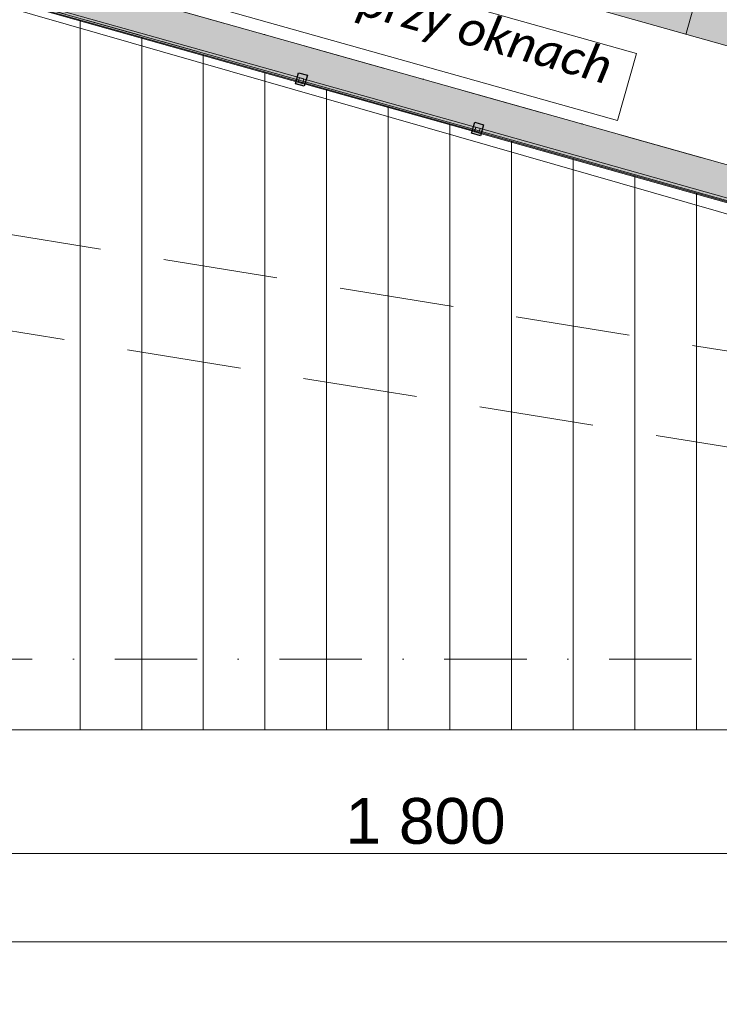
# Model space of a CAD drawing. Header units: millimetres. Extents: x 7523222 to 7678971, y 5352079 to 5786624.
# Tile 31 of 92: x 7552793 to 7555850, y 5759027 to 5763328. Entities that reach past the tile are written whole.
import ezdxf
from ezdxf.enums import TextEntityAlignment as Align

# ---------------------------------------------------------------- set-up
doc = ezdxf.new("R2010")
doc.units = ezdxf.units.MM
doc.header["$MEASUREMENT"] = 0
for name, pattern in [('Krawędzie ukryte', [340, 240, -100]), ('Kropki i Kreski', [720, 360, -180, 0, -180]), ('Przerywana długa', [780, 500, -280]), ('Wipeout_Contour', [1000, 0, -1000])]:
    doc.linetypes.add(name, pattern=pattern)
for name, color, linetype in [('460-K Stropy', 7, 'Continuous'), ('Nowe_2025-08-14 Strefy', 7, 'Continuous'), ('Nowe_280-A Dachy Powłoki', 7, 'Continuous'), ('Nowe_290-A Ściany kurtynowe', 7, 'Continuous'), ('Nowe_299-A Wymiary opisy PB', 7, 'Continuous'), ('Nowe_320-W Umeblowanie', 7, 'Continuous'), ('Nowe_410-K Osie', 7, 'Continuous'), ('Nowe_460-K Stropy', 7, 'Continuous')]:
    doc.layers.add(name, color=color, linetype=linetype)
for name, color, linetype, lineweight in [('460-K Stropy_Nr_pióra__89', 7, 'Continuous', 13), ('Nowe_2025-08-18 Opis stref_Nr_pióra__1', 7, 'Continuous', 13), ('Nowe_2025-09-12 Strefa Taras_Nr_pióra__2', 8, 'Continuous', 13), ('Nowe_290-A Ściany kurtynowe_Nr_pióra__1', 7, 'Continuous', 13), ('Nowe_290-A Ściany kurtynowe_Nr_pióra__27', 7, 'Continuous', 25), ('Nowe_290-A Ściany kurtynowe_Nr_pióra__87', 7, 'Continuous', 13), ('Nowe_299-A Wymiary opisy PB_Nr_pióra__6', 5, 'Continuous', 13), ('Nowe_320-W Umeblowanie_Nr_pióra__2', 8, 'Continuous', 13), ('Nowe_410-K Osie_Nr_pióra__1', 7, 'Continuous', 13), ('Nowe_460-K Stropy_Nr_pióra__89', 7, 'Continuous', 13)]:
    doc.layers.add(name, color=color, linetype=linetype, lineweight=lineweight)
for name, color, linetype, lineweight, true_color in [('Nowe_2025-08-14 Strefy_Nr_pióra__234', 7, 'Continuous', 0, 0xe8e8e8), ('Nowe_2025-09-12 Strefa Taras_Nr_pióra__102', 7, 'Continuous', 5, 0xcccccc), ('Nowe_280-A Dachy Powłoki_Nr_pióra__61', 7, 'Continuous', 13, 0x6a6a6a), ('Nowe_299-A Wymiary opisy PB_Nr_pióra__45', 7, 'Continuous', 15, 0x40a5ff), ('Nowe_299-A Wymiary opisy PB_Nr_pióra__85', 7, 'Continuous', 13, 0x80c2ff), ('Nowe_410-K Osie_Nr_pióra__5', 7, 'Continuous', 13, 0x40a5ff)]:
    doc.layers.add(name, color=color, linetype=linetype, lineweight=lineweight, true_color=true_color)
doc.styles.add('STYL_AUTOMATYCZNY_2', font='arial.ttf')
doc.styles.add('STYL_AUTOMATYCZNY_3', font='arial.ttf')
doc.styles.add('STYL_AUTOMATYCZNY_4', font='calibri.ttf')
doc.dimstyles.new('STYL_AUTOMATYCZNY__1', dxfattribs={"dimtxt": 200, "dimasz": 95, "dimexe": 0.18, "dimexo": 0.0625, "dimgap": 0, "dimtad": 1, "dimdec": 1, "dimlfac": 0.1, "dimzin": 0, "dimdsep": 46, "dimtxsty": 'STYL_AUTOMATYCZNY_2', "dimblk": 'ARROWHEAD_2', "dimblk1": 'ARROWHEAD_2', "dimblk2": 'ARROWHEAD_2', "dimcen": 0.09, "dimclrd": 256, "dimclre": 256, "dimclrt": 5, "dimadec": 1, "dimazin": 0, "dimtfac": 1, "dimtdec": 4, "dimtmove": 0, "dimatfit": 3, "dimfxl": 0, "dimtolj": 1, "dimtzin": 0, "dimarcsym": 0})
doc.dimstyles.new('STYL_AUTOMATYCZNY__2', dxfattribs={"dimtxt": 200, "dimasz": 95, "dimexe": 0.18, "dimexo": 0.0625, "dimgap": 0, "dimtad": 1, "dimtih": 1, "dimtoh": 1, "dimdec": 1, "dimlfac": 0.1, "dimzin": 0, "dimdsep": 46, "dimtxsty": 'STYL_AUTOMATYCZNY_2', "dimblk": 'ARROWHEAD_2', "dimblk1": 'ARROWHEAD_2', "dimblk2": 'ARROWHEAD_2', "dimcen": 0.09, "dimclrd": 256, "dimclre": 256, "dimclrt": 5, "dimadec": 1, "dimazin": 0, "dimtfac": 1, "dimtdec": 4, "dimtmove": 0, "dimatfit": 3, "dimfxl": 0, "dimtolj": 1, "dimtzin": 0, "dimarcsym": 0})

# ---------------------------------------------------------------- blocks, each defined once
blk = doc.blocks.new('Biblioteka__8', base_point=(7556690.6, 5767524.6))
at = {"color": 254, "linetype": 'Wipeout_Contour', "lineweight": 0, "ltscale": 123630718.2130608}
blk.add_wipeout([(7547543, 5764885.4), (7559957.3, 5761392.5), (7560014.5, 5761595.8), (7563422.9, 5765680.5), (7569072.9, 5765680.5), (7569070.3, 5773058.8), (7565093.2, 5773058.8), (7565093.2, 5776112.5), (7563676.7, 5776112.5), (7563676.7, 5773058.8), (7551520.5, 5773058.8), (7549865, 5773043.1), (7547530.7, 5773043.1)], dxfattribs=at).dxf.layer = 'Nowe_2025-08-14 Strefy'
at = {"layer": 'Nowe_2025-08-14 Strefy_Nr_pióra__234', "linetype": 'Continuous', "lineweight": 0, "true_color": 0xe8e8e8}
h = blk.add_hatch(dxfattribs=at)
h.set_pattern_fill('Posadzka_z_cegieł_na_rąb', color=254, style=0, pattern_type=2)
h.set_pattern_definition([(0, (7555240.84, 5769835.6), (0, 499.98), [333.32, -166.66]), (0, (7555157.5, 5769918.94), (0, 499.98), [333.32, -166.66]), (0, (7555074.2, 5770002.27), (0, 499.98), [333.32, -166.66]), (0, (7554990.85, 5770085.6), (0, 499.98), [333.32, -166.66]), (0, (7554907.5, 5770168.93), (0, 499.98), [333.32, -166.66]), (0, (7554824.2, 5770252.26), (0, 499.98), [333.32, -166.66]), (90, (7555490.83, 5769835.6), (-499.98, 0), [333.32, -166.66]), (90, (7555407.5, 5769918.94), (-499.98, 0), [333.32, -166.66]), (90, (7555324.17, 5770002.27), (-499.98, 0), [333.32, -166.66]), (90, (7555240.84, 5770085.6), (-499.98, 0), [333.32, -166.66]), (90, (7555157.5, 5770168.93), (-499.98, 0), [333.32, -166.66]), (90, (7555074.2, 5770252.26), (-499.98, 0), [333.32, -166.66])])
h.paths.add_polyline_path([(7547543, 5764885.4), (7559957.3, 5761392.5), (7560014.5, 5761595.8), (7563422.9, 5765680.5), (7569072.9, 5765680.5), (7569070.3, 5773058.8), (7565093.2, 5773058.8), (7565093.2, 5776112.5), (7563676.7, 5776112.5), (7563676.7, 5773058.8), (7551520.5, 5773058.8), (7549865, 5773043.1), (7547530.7, 5773043.1)])
blk = doc.blocks.new('*X14', base_point=(6982742.1, 5361781.8))
at = {"layer": 'Nowe_2025-09-12 Strefa Taras_Nr_pióra__102', "color": 254, "linetype": 'Continuous', "lineweight": 5, "true_color": 0xcccccc}
for p, q in [((7553057.1, 5763326.9), (7553057.1, 5763217.2)), ((7553057.1, 5763326.9), (7553057.1, 5763217.2)), ((7553326.5, 5763251.3), (7553326.5, 5763217.2)), ((7553326.5, 5763251.3), (7553326.5, 5763217.2)), ((7553057.1, 5763217.2), (7553057.1, 5762967.2)), ((7553057.1, 5763217.2), (7553057.1, 5762967.2)), ((7553326.5, 5763217.2), (7553326.5, 5762967.2)), ((7553326.5, 5763217.2), (7553326.5, 5762967.2)), ((7553595.9, 5763175.7), (7553595.9, 5762967.2)), ((7553595.9, 5763175.7), (7553595.9, 5762967.2)), ((7553865.3, 5763100.1), (7553865.3, 5762967.2)), ((7553865.3, 5763100.1), (7553865.3, 5762967.2)), ((7554134.6, 5763024.5), (7554134.6, 5762967.2)), ((7554134.6, 5763024.5), (7554134.6, 5762967.2)), ((7553057.1, 5762967.2), (7553057.1, 5762717.2)), ((7553057.1, 5762967.2), (7553057.1, 5762717.2)), ((7553326.5, 5762967.2), (7553326.5, 5762717.2)), ((7553326.5, 5762967.2), (7553326.5, 5762717.2)), ((7553595.9, 5762967.2), (7553595.9, 5762717.2)), ((7553595.9, 5762967.2), (7553595.9, 5762717.2)), ((7553865.3, 5762967.2), (7553865.3, 5762717.2)), ((7553865.3, 5762967.2), (7553865.3, 5762717.2)), ((7554134.6, 5762967.2), (7554134.6, 5762717.2)), ((7554134.6, 5762967.2), (7554134.6, 5762717.2)), ((7554404, 5762948.8), (7554404, 5762717.2)), ((7554404, 5762948.8), (7554404, 5762717.2)), ((7554673.4, 5762873.2), (7554673.4, 5762717.2)), ((7554673.4, 5762873.2), (7554673.4, 5762717.2)), ((7554942.8, 5762797.6), (7554942.8, 5762717.2)), ((7554942.8, 5762797.6), (7554942.8, 5762717.2)), ((7553057.1, 5762717.2), (7553057.1, 5762467.2)), ((7553057.1, 5762717.2), (7553057.1, 5762467.2)), ((7553326.5, 5762717.2), (7553326.5, 5762467.2)), ((7553326.5, 5762717.2), (7553326.5, 5762467.2)), ((7553595.9, 5762717.2), (7553595.9, 5762467.2)), ((7553595.9, 5762717.2), (7553595.9, 5762467.2)), ((7553865.3, 5762717.2), (7553865.3, 5762467.2)), ((7553865.3, 5762717.2), (7553865.3, 5762467.2)), ((7554134.6, 5762717.2), (7554134.6, 5762467.2)), ((7554134.6, 5762717.2), (7554134.6, 5762467.2)), ((7554404, 5762717.2), (7554404, 5762467.2)), ((7554404, 5762717.2), (7554404, 5762467.2)), ((7554673.4, 5762717.2), (7554673.4, 5762467.2)), ((7554673.4, 5762717.2), (7554673.4, 5762467.2)), ((7554942.8, 5762717.2), (7554942.8, 5762467.2)), ((7554942.8, 5762717.2), (7554942.8, 5762467.2)), ((7555212.2, 5762722), (7555212.2, 5762717.2)), ((7555212.2, 5762722), (7555212.2, 5762717.2)), ((7555212.2, 5762717.2), (7555212.2, 5762467.2)), ((7555212.2, 5762717.2), (7555212.2, 5762467.2)), ((7555481.6, 5762646.4), (7555481.6, 5762467.2)), ((7555481.6, 5762646.4), (7555481.6, 5762467.2)), ((7555751, 5762570.8), (7555751, 5762467.2)), ((7555751, 5762570.8), (7555751, 5762467.2)), ((7553057.1, 5762467.2), (7553057.1, 5762217.2)), ((7553057.1, 5762467.2), (7553057.1, 5762217.2)), ((7553326.5, 5762467.2), (7553326.5, 5762217.2)), ((7553326.5, 5762467.2), (7553326.5, 5762217.2)), ((7553595.9, 5762467.2), (7553595.9, 5762217.2)), ((7553595.9, 5762467.2), (7553595.9, 5762217.2)), ((7553865.3, 5762467.2), (7553865.3, 5762217.2)), ((7553865.3, 5762467.2), (7553865.3, 5762217.2)), ((7554134.6, 5762467.2), (7554134.6, 5762217.2)), ((7554134.6, 5762467.2), (7554134.6, 5762217.2)), ((7554404, 5762467.2), (7554404, 5762217.2)), ((7554404, 5762467.2), (7554404, 5762217.2)), ((7554673.4, 5762467.2), (7554673.4, 5762217.2)), ((7554673.4, 5762467.2), (7554673.4, 5762217.2)), ((7554942.8, 5762467.2), (7554942.8, 5762217.2)), ((7554942.8, 5762467.2), (7554942.8, 5762217.2)), ((7555212.2, 5762467.2), (7555212.2, 5762217.2)), ((7555212.2, 5762467.2), (7555212.2, 5762217.2)), ((7555481.6, 5762467.2), (7555481.6, 5762217.2)), ((7555481.6, 5762467.2), (7555481.6, 5762217.2)), ((7555751, 5762467.2), (7555751, 5762217.2)), ((7555751, 5762467.2), (7555751, 5762217.2)), ((7553057.1, 5762217.2), (7553057.1, 5761967.2)), ((7553057.1, 5762217.2), (7553057.1, 5761967.2)), ((7553326.5, 5762217.2), (7553326.5, 5761967.2)), ((7553326.5, 5762217.2), (7553326.5, 5761967.2)), ((7553595.9, 5762217.2), (7553595.9, 5761967.2)), ((7553595.9, 5762217.2), (7553595.9, 5761967.2)), ((7553865.3, 5762217.2), (7553865.3, 5761967.2)), ((7553865.3, 5762217.2), (7553865.3, 5761967.2)), ((7554134.6, 5762217.2), (7554134.6, 5761967.2)), ((7554134.6, 5762217.2), (7554134.6, 5761967.2)), ((7554404, 5762217.2), (7554404, 5761967.2)), ((7554404, 5762217.2), (7554404, 5761967.2)), ((7554673.4, 5762217.2), (7554673.4, 5761967.2)), ((7554673.4, 5762217.2), (7554673.4, 5761967.2)), ((7554942.8, 5762217.2), (7554942.8, 5761967.2)), ((7554942.8, 5762217.2), (7554942.8, 5761967.2)), ((7555212.2, 5762217.2), (7555212.2, 5761967.2)), ((7555212.2, 5762217.2), (7555212.2, 5761967.2)), ((7555481.6, 5762217.2), (7555481.6, 5761967.2)), ((7555481.6, 5762217.2), (7555481.6, 5761967.2)), ((7555751, 5762217.2), (7555751, 5761967.2)), ((7555751, 5762217.2), (7555751, 5761967.2)), ((7553057.1, 5761967.2), (7553057.1, 5761717.2)), ((7553057.1, 5761967.2), (7553057.1, 5761717.2)), ((7553326.5, 5761967.2), (7553326.5, 5761717.2)), ((7553326.5, 5761967.2), (7553326.5, 5761717.2)), ((7553595.9, 5761967.2), (7553595.9, 5761717.2)), ((7553595.9, 5761967.2), (7553595.9, 5761717.2)), ((7553865.3, 5761967.2), (7553865.3, 5761717.2)), ((7553865.3, 5761967.2), (7553865.3, 5761717.2)), ((7554134.6, 5761967.2), (7554134.6, 5761717.2)), ((7554134.6, 5761967.2), (7554134.6, 5761717.2)), ((7554404, 5761967.2), (7554404, 5761717.2)), ((7554404, 5761967.2), (7554404, 5761717.2)), ((7554673.4, 5761967.2), (7554673.4, 5761717.2)), ((7554673.4, 5761967.2), (7554673.4, 5761717.2)), ((7554942.8, 5761967.2), (7554942.8, 5761717.2)), ((7554942.8, 5761967.2), (7554942.8, 5761717.2)), ((7555212.2, 5761967.2), (7555212.2, 5761717.2)), ((7555212.2, 5761967.2), (7555212.2, 5761717.2)), ((7555481.6, 5761967.2), (7555481.6, 5761717.2)), ((7555481.6, 5761967.2), (7555481.6, 5761717.2)), ((7555751, 5761967.2), (7555751, 5761717.2)), ((7555751, 5761967.2), (7555751, 5761717.2)), ((7553057.1, 5761717.2), (7553057.1, 5761467.2)), ((7553057.1, 5761717.2), (7553057.1, 5761467.2)), ((7553326.5, 5761717.2), (7553326.5, 5761467.2)), ((7553326.5, 5761717.2), (7553326.5, 5761467.2)), ((7553595.9, 5761717.2), (7553595.9, 5761467.2)), ((7553595.9, 5761717.2), (7553595.9, 5761467.2)), ((7553865.3, 5761717.2), (7553865.3, 5761467.2)), ((7553865.3, 5761717.2), (7553865.3, 5761467.2)), ((7554134.6, 5761717.2), (7554134.6, 5761467.2)), ((7554134.6, 5761717.2), (7554134.6, 5761467.2)), ((7554404, 5761717.2), (7554404, 5761467.2)), ((7554404, 5761717.2), (7554404, 5761467.2)), ((7554673.4, 5761717.2), (7554673.4, 5761467.2)), ((7554673.4, 5761717.2), (7554673.4, 5761467.2)), ((7554942.8, 5761717.2), (7554942.8, 5761467.2)), ((7554942.8, 5761717.2), (7554942.8, 5761467.2)), ((7555212.2, 5761717.2), (7555212.2, 5761467.2)), ((7555212.2, 5761717.2), (7555212.2, 5761467.2)), ((7555481.6, 5761717.2), (7555481.6, 5761467.2)), ((7555481.6, 5761717.2), (7555481.6, 5761467.2)), ((7555751, 5761717.2), (7555751, 5761467.2)), ((7555751, 5761717.2), (7555751, 5761467.2)), ((7553057.1, 5761467.2), (7553057.1, 5761217.2)), ((7553057.1, 5761467.2), (7553057.1, 5761217.2)), ((7553326.5, 5761467.2), (7553326.5, 5761217.2)), ((7553326.5, 5761467.2), (7553326.5, 5761217.2)), ((7553595.9, 5761467.2), (7553595.9, 5761217.2)), ((7553595.9, 5761467.2), (7553595.9, 5761217.2)), ((7553865.3, 5761467.2), (7553865.3, 5761217.2)), ((7553865.3, 5761467.2), (7553865.3, 5761217.2)), ((7554134.6, 5761467.2), (7554134.6, 5761217.2)), ((7554134.6, 5761467.2), (7554134.6, 5761217.2)), ((7554404, 5761467.2), (7554404, 5761217.2)), ((7554404, 5761467.2), (7554404, 5761217.2)), ((7554673.4, 5761467.2), (7554673.4, 5761217.2)), ((7554673.4, 5761467.2), (7554673.4, 5761217.2)), ((7554942.8, 5761467.2), (7554942.8, 5761217.2)), ((7554942.8, 5761467.2), (7554942.8, 5761217.2)), ((7555212.2, 5761467.2), (7555212.2, 5761217.2)), ((7555212.2, 5761467.2), (7555212.2, 5761217.2)), ((7555481.6, 5761467.2), (7555481.6, 5761217.2)), ((7555481.6, 5761467.2), (7555481.6, 5761217.2)), ((7555751, 5761467.2), (7555751, 5761217.2)), ((7555751, 5761467.2), (7555751, 5761217.2)), ((7553057.1, 5761217.2), (7553057.1, 5760967.2)), ((7553057.1, 5761217.2), (7553057.1, 5760967.2)), ((7553326.5, 5761217.2), (7553326.5, 5760967.2)), ((7553326.5, 5761217.2), (7553326.5, 5760967.2)), ((7553595.9, 5761217.2), (7553595.9, 5760967.2)), ((7553595.9, 5761217.2), (7553595.9, 5760967.2)), ((7553865.3, 5761217.2), (7553865.3, 5760967.2)), ((7553865.3, 5761217.2), (7553865.3, 5760967.2)), ((7554134.6, 5761217.2), (7554134.6, 5760967.2)), ((7554134.6, 5761217.2), (7554134.6, 5760967.2)), ((7554404, 5761217.2), (7554404, 5760967.2)), ((7554404, 5761217.2), (7554404, 5760967.2)), ((7554673.4, 5761217.2), (7554673.4, 5760967.2)), ((7554673.4, 5761217.2), (7554673.4, 5760967.2)), ((7554942.8, 5761217.2), (7554942.8, 5760967.2)), ((7554942.8, 5761217.2), (7554942.8, 5760967.2)), ((7555212.2, 5761217.2), (7555212.2, 5760967.2)), ((7555212.2, 5761217.2), (7555212.2, 5760967.2)), ((7555481.6, 5761217.2), (7555481.6, 5760967.2)), ((7555481.6, 5761217.2), (7555481.6, 5760967.2)), ((7555751, 5761217.2), (7555751, 5760967.2)), ((7555751, 5761217.2), (7555751, 5760967.2)), ((7553057.1, 5760967.2), (7553057.1, 5760717.2)), ((7553057.1, 5760967.2), (7553057.1, 5760717.2)), ((7553326.5, 5760967.2), (7553326.5, 5760717.2)), ((7553326.5, 5760967.2), (7553326.5, 5760717.2)), ((7553595.9, 5760967.2), (7553595.9, 5760717.2)), ((7553595.9, 5760967.2), (7553595.9, 5760717.2)), ((7553865.3, 5760967.2), (7553865.3, 5760717.2)), ((7553865.3, 5760967.2), (7553865.3, 5760717.2)), ((7554134.6, 5760967.2), (7554134.6, 5760717.2)), ((7554134.6, 5760967.2), (7554134.6, 5760717.2)), ((7554404, 5760967.2), (7554404, 5760717.2)), ((7554404, 5760967.2), (7554404, 5760717.2)), ((7554673.4, 5760967.2), (7554673.4, 5760717.2)), ((7554673.4, 5760967.2), (7554673.4, 5760717.2)), ((7554942.8, 5760967.2), (7554942.8, 5760717.2)), ((7554942.8, 5760967.2), (7554942.8, 5760717.2)), ((7555212.2, 5760967.2), (7555212.2, 5760717.2)), ((7555212.2, 5760967.2), (7555212.2, 5760717.2)), ((7555481.6, 5760967.2), (7555481.6, 5760717.2)), ((7555481.6, 5760967.2), (7555481.6, 5760717.2)), ((7555751, 5760967.2), (7555751, 5760717.2)), ((7555751, 5760967.2), (7555751, 5760717.2)), ((7553057.1, 5760717.2), (7553057.1, 5760467.2)), ((7553057.1, 5760717.2), (7553057.1, 5760467.2)), ((7553326.5, 5760717.2), (7553326.5, 5760467.2)), ((7553326.5, 5760717.2), (7553326.5, 5760467.2)), ((7553595.9, 5760717.2), (7553595.9, 5760467.2)), ((7553595.9, 5760717.2), (7553595.9, 5760467.2)), ((7553865.3, 5760717.2), (7553865.3, 5760467.2)), ((7553865.3, 5760717.2), (7553865.3, 5760467.2)), ((7554134.6, 5760717.2), (7554134.6, 5760467.2)), ((7554134.6, 5760717.2), (7554134.6, 5760467.2)), ((7554404, 5760717.2), (7554404, 5760467.2)), ((7554404, 5760717.2), (7554404, 5760467.2)), ((7554673.4, 5760717.2), (7554673.4, 5760467.2)), ((7554673.4, 5760717.2), (7554673.4, 5760467.2)), ((7554942.8, 5760717.2), (7554942.8, 5760467.2)), ((7554942.8, 5760717.2), (7554942.8, 5760467.2)), ((7555212.2, 5760717.2), (7555212.2, 5760467.2)), ((7555212.2, 5760717.2), (7555212.2, 5760467.2)), ((7555481.6, 5760717.2), (7555481.6, 5760467.2)), ((7555481.6, 5760717.2), (7555481.6, 5760467.2)), ((7555751, 5760717.2), (7555751, 5760467.2)), ((7555751, 5760717.2), (7555751, 5760467.2)), ((7553057.1, 5760467.2), (7553057.1, 5760225.6)), ((7553057.1, 5760467.2), (7553057.1, 5760225.6)), ((7553326.5, 5760467.2), (7553326.5, 5760225.6)), ((7553326.5, 5760467.2), (7553326.5, 5760225.6)), ((7553595.9, 5760467.2), (7553595.9, 5760225.6)), ((7553595.9, 5760467.2), (7553595.9, 5760225.6)), ((7553865.3, 5760467.2), (7553865.3, 5760225.6)), ((7553865.3, 5760467.2), (7553865.3, 5760225.6)), ((7554134.6, 5760467.2), (7554134.6, 5760225.6)), ((7554134.6, 5760467.2), (7554134.6, 5760225.6)), ((7554404, 5760467.2), (7554404, 5760225.6)), ((7554404, 5760467.2), (7554404, 5760225.6)), ((7554673.4, 5760467.2), (7554673.4, 5760225.6)), ((7554673.4, 5760467.2), (7554673.4, 5760225.6)), ((7554942.8, 5760467.2), (7554942.8, 5760225.6)), ((7554942.8, 5760467.2), (7554942.8, 5760225.6)), ((7555212.2, 5760467.2), (7555212.2, 5760225.6)), ((7555212.2, 5760467.2), (7555212.2, 5760225.6)), ((7555481.6, 5760467.2), (7555481.6, 5760225.6)), ((7555481.6, 5760467.2), (7555481.6, 5760225.6)), ((7555751, 5760467.2), (7555751, 5760225.6)), ((7555751, 5760467.2), (7555751, 5760225.6))]:
    blk.add_line(p, q, dxfattribs=at)
blk = doc.blocks.new('Wypełnienie_2', base_point=(6982742.1, 5361781.8))
at = {"layer": 'Nowe_2025-09-12 Strefa Taras_Nr_pióra__2', "color": 8, "linetype": 'Continuous', "lineweight": 13, "flags": 128}
blk.add_lwpolyline([(7545569.1, 5760225.6), (7563560.7, 5760225.6), (7563556.3, 5760379.9), (7545569.3, 5765428.6)], close=True, dxfattribs=at)
at = {"layer": 'Nowe_2025-09-12 Strefa Taras_Nr_pióra__102', "color": 254, "linetype": 'Continuous', "lineweight": 5, "true_color": 0xcccccc}
blk.add_blockref('*X14', (6982742.1, 5361781.8), dxfattribs=at)
blk = doc.blocks.new('Strop_1', base_point=(7545569.3, 5765416.7))
at = {"layer": '460-K Stropy_Nr_pióra__89', "color": 7, "linetype": 'Continuous', "lineweight": 13, "flags": 128}
blk.add_lwpolyline([(7545569.3, 5765416.7), (7545569.4, 5765416.7), (7545583.3, 5760225.6), (7563556.7, 5760225.6), (7563556.7, 5760277.2), (7545569.3, 5765440.9)], close=True, dxfattribs=at)
blk = doc.blocks.new('Strop_2', base_point=(7545569.3, 5765440.7))
at = {"layer": 'Nowe_460-K Stropy_Nr_pióra__89', "color": 7, "linetype": 'Continuous', "lineweight": 13, "flags": 128}
blk.add_lwpolyline([(7545569.3, 5765440.7), (7545570.4, 5774069.3), (7545569.9, 5774225), (7550411, 5775591.3), (7550367.5, 5775745.3), (7563478, 5779445.6), (7569230.3, 5779445.6), (7569230.3, 5760535.6), (7563002.9, 5760535.6), (7547524.7, 5764890.6), (7545824.4, 5765369)], close=True, dxfattribs=at)
blk = doc.blocks.new('Przegroda strukturalna_13', base_point=(6982742.1, 5361781.8))
at = {"layer": 'Nowe_290-A Ściany kurtynowe', "linetype": 'Continuous', "lineweight": 0, "true_color": 0x000000}
for points in [[(7552422.3, 5763502.2), (7554029.9, 5763049.9), (7554035.3, 5763069.1), (7552427.7, 5763521.4)], [(7554036.8, 5763037.5), (7554050.4, 5763085.7), (7554011.9, 5763096.5), (7553998.3, 5763048.4)], [(7554010.7, 5763055.3), (7554800, 5762833.2), (7554805.4, 5762852.4), (7554016.1, 5763074.5)], [(7554806.9, 5762820.9), (7554820.5, 5762869), (7554782, 5762879.8), (7554768.4, 5762831.7)], [(7554780.7, 5762838.6), (7556388.3, 5762386.3), (7556393.7, 5762405.6), (7554786.2, 5762857.9)]]:
    blk.add_hatch(color=18, dxfattribs=at).paths.add_polyline_path(points)
at = {"layer": 'Nowe_290-A Ściany kurtynowe_Nr_pióra__1', "color": 7, "linetype": 'Continuous', "lineweight": 13, "flags": 128}
for points in [[(7552422.3, 5763502.2), (7552427.7, 5763521.4), (7554035.3, 5763069.1), (7554029.9, 5763049.9)], [(7554010.7, 5763055.3), (7554016.1, 5763074.5), (7554805.4, 5762852.4), (7554800, 5762833.2)], [(7554780.7, 5762838.6), (7554786.2, 5762857.9), (7556393.7, 5762405.6), (7556388.3, 5762386.3)]]:
    blk.add_lwpolyline(points, close=True, dxfattribs=at)
at = {"layer": 'Nowe_290-A Ściany kurtynowe_Nr_pióra__27', "color": 7, "linetype": 'Continuous', "lineweight": 25, "flags": 128}
for points in [[(7554036.8, 5763037.5), (7553998.3, 5763048.4), (7554011.9, 5763096.5), (7554050.4, 5763085.7)], [(7554806.9, 5762820.9), (7554768.4, 5762831.7), (7554782, 5762879.8), (7554820.5, 5762869)]]:
    blk.add_lwpolyline(points, close=True, dxfattribs=at)
blk = doc.blocks.new('Przegroda strukturalna_14', base_point=(6982742.1, 5361781.8))
at = {"layer": 'Nowe_290-A Ściany kurtynowe_Nr_pióra__87', "color": 7, "linetype": 'Krawędzie ukryte', "lineweight": 13}
blk.add_line((7552434.7, 5763509.1), (7553566, 5763190.8), dxfattribs=at)
blk = doc.blocks.new('Dach_1', base_point=(7545724.4, 5763108.3))
at = {"layer": 'Nowe_280-A Dachy Powłoki_Nr_pióra__61', "color": 251, "linetype": 'Przerywana długa', "lineweight": 13, "true_color": 0x6a6a6a, "flags": 128}
for points in [[(7545724.4, 5763531.4), (7563565.9, 5760633), (7568822.9, 5760633)], [(7569230.3, 5760225.6), (7563509.5, 5760225.6), (7545724.4, 5763108.3)]]:
    blk.add_lwpolyline(points, dxfattribs=at)
blk = doc.blocks.new('Krzesło szkolne 27[8]', base_point=(7555686.5, 5763200.8))
at = {"layer": 'Nowe_320-W Umeblowanie', "linetype": 'Continuous', "lineweight": 0, "true_color": 0xffffff}
blk.add_hatch(color=7, dxfattribs=at).paths.add_polyline_path([(7555686.5, 5763200.8), (7555797.6, 5763595.5), (7555412.5, 5763703.8), (7555301.5, 5763309.1)])
at = {"layer": 'Nowe_320-W Umeblowanie_Nr_pióra__2', "color": 8, "linetype": 'Continuous', "lineweight": 13}
blk.add_line((7555784, 5763547.3), (7555399, 5763655.7), dxfattribs=at)
at = {"layer": 'Nowe_320-W Umeblowanie_Nr_pióra__2', "color": 8, "linetype": 'Continuous', "lineweight": 13, "flags": 128}
blk.add_lwpolyline([(7555686.5, 5763200.8), (7555301.5, 5763309.1), (7555412.5, 5763703.8), (7555797.6, 5763595.5)], close=True, dxfattribs=at)
blk = doc.blocks.new('Standardowy znacznik osi[35]', base_point=(7571131, 5760535.6))
at = {"layer": 'Nowe_410-K Osie_Nr_pióra__5', "color": 161, "linetype": 'Kropki i Kreski', "lineweight": 13, "true_color": 0x40a5ff}
blk.add_line((7570131, 5760535.6), (7535691, 5760535.6), dxfattribs=at)
at = {"layer": 'Nowe_410-K Osie_Nr_pióra__1', "color": 7, "lineweight": 13, "style": 'STYL_AUTOMATYCZNY_3'}
for tag, p in [('AC_MarkerText_1_1', (7534291, 5760710.6)), ('AC_MarkerText_1_0', (7571531, 5760710.6))]:
    blk.add_attdef(tag, text='', height=350, dxfattribs=at).set_placement(p, align=Align.TOP_CENTER)
blk = doc.blocks.new('Biurko szkolne 27[42]', base_point=(7551277.6, 5764509.9))
at = {"color": 254, "linetype": 'Wipeout_Contour', "lineweight": 0, "ltscale": 38007181.81389747}
blk.add_wipeout([(7551277.6, 5764509.9), (7551142.2, 5764028.6), (7557303, 5762295.2), (7557438.4, 5762776.5)], dxfattribs=at).dxf.layer = 'Nowe_320-W Umeblowanie'
at = {"layer": 'Nowe_320-W Umeblowanie_Nr_pióra__2', "color": 8, "linetype": 'Continuous', "lineweight": 13, "flags": 128}
blk.add_lwpolyline([(7551277.6, 5764509.9), (7557438.4, 5762776.5), (7557303, 5762295.2), (7551142.2, 5764028.6)], close=True, dxfattribs=at)
blk = doc.blocks.new('Standardowy znacznik osi[97]', base_point=(7565743.5, 5759920.4))
at = {"layer": 'Nowe_410-K Osie_Nr_pióra__5', "color": 161, "linetype": 'Kropki i Kreski', "lineweight": 13, "true_color": 0x40a5ff}
blk.add_line((7564780.8, 5760191.2), (7541379.6, 5766775.4), dxfattribs=at)
at = {"layer": 'Nowe_410-K Osie_Nr_pióra__1', "color": 7, "lineweight": 13, "style": 'STYL_AUTOMATYCZNY_3'}
for tag, p in [('AC_MarkerText_1_1', (7540031.9, 5767329.6)), ('AC_MarkerText_1_0', (7566128.5, 5759987))]:
    blk.add_attdef(tag, text='', height=350, rotation=360, dxfattribs=at).set_placement(p, align=Align.TOP_CENTER)
blk = doc.blocks.new('*D278', base_point=(6982742.1, 5361781.8))
at = {"layer": 'Nowe_299-A Wymiary opisy PB_Nr_pióra__45', "color": 161, "linetype": 'Continuous', "lineweight": 15, "true_color": 0x40a5ff}
for p, q in [((7524916.3, 5758993), (7524844.1, 5758868)), ((7569194.2, 5758868), (7569266.4, 5758993))]:
    blk.add_line(p, q, dxfattribs=at)
at = {"layer": 'Nowe_299-A Wymiary opisy PB_Nr_pióra__85', "color": 151, "linetype": 'Continuous', "lineweight": 13, "true_color": 0x80c2ff}
for p, q in [((7524880.2, 5758836.7), (7524880.2, 5759024.2)), ((7569230.3, 5758836.7), (7569230.3, 5759024.2)), ((7524819, 5758930.5), (7524880.2, 5758930.5)), ((7524880.2, 5758930.5), (7569230.3, 5758930.5)), ((7569230.3, 5758930.5), (7569291.4, 5758930.5))]:
    blk.add_line(p, q, dxfattribs=at)
at = {"layer": 'Nowe_299-A Wymiary opisy PB_Nr_pióra__6', "color": 5, "lineweight": 13, "insert": (7546712, 5758970.5), "char_height": 200, "attachment_point": 7, "style": 'STYL_AUTOMATYCZNY_2'}
blk.add_mtext('\\A1;{\\pql;\\fArial|b0|i0|c238|p0;\\W1.000000;4\xa0435}', dxfattribs=at)
blk = doc.blocks.new('ARROWHEAD_2')
at = {"color": 0, "linetype": 'Continuous', "lineweight": 0}
for p, q in [((-0.378, -0.655), (0.378, 0.655)), ((0, 0), (-1, 0))]:
    blk.add_line(p, q, dxfattribs=at)
blk = doc.blocks.new('*D282', base_point=(6982742.1, 5361781.8))
at = {"layer": 'Nowe_299-A Wymiary opisy PB_Nr_pióra__45', "color": 161, "linetype": 'Continuous', "lineweight": 15, "true_color": 0x40a5ff}
for p, q in [((7545596, 5759362.8), (7545523.8, 5759237.8)), ((7569194.2, 5759237.8), (7569266.4, 5759362.8))]:
    blk.add_line(p, q, dxfattribs=at)
at = {"layer": 'Nowe_299-A Wymiary opisy PB_Nr_pióra__85', "color": 151, "linetype": 'Continuous', "lineweight": 13, "true_color": 0x80c2ff}
for p, q in [((7545559.9, 5759206.6), (7545559.9, 5759394.1)), ((7569230.3, 5759206.6), (7569230.3, 5759394.1)), ((7545559.9, 5759300.3), (7569230.3, 5759300.3)), ((7569230.3, 5759300.3), (7569291.4, 5759300.3))]:
    blk.add_line(p, q, dxfattribs=at)
at = {"layer": 'Nowe_299-A Wymiary opisy PB_Nr_pióra__6', "color": 5, "lineweight": 13, "insert": (7557051.9, 5759340.3), "char_height": 200, "attachment_point": 7, "style": 'STYL_AUTOMATYCZNY_2'}
blk.add_mtext('\\A1;{\\pql;\\fArial|b0|i0|c238|p0;\\W1.000000;2\xa0367}', dxfattribs=at)
blk = doc.blocks.new('*D287', base_point=(6982742.1, 5361781.8))
at = {"layer": 'Nowe_299-A Wymiary opisy PB_Nr_pióra__45', "color": 161, "linetype": 'Continuous', "lineweight": 15, "true_color": 0x40a5ff}
for p, q in [((7545596.5, 5759748.2), (7545524.3, 5759623.2)), ((7563596.8, 5759748.2), (7563524.7, 5759623.2))]:
    blk.add_line(p, q, dxfattribs=at)
at = {"layer": 'Nowe_299-A Wymiary opisy PB_Nr_pióra__85', "color": 151, "linetype": 'Continuous', "lineweight": 13, "true_color": 0x80c2ff}
for p, q in [((7545560.4, 5759592), (7545560.4, 5759779.5)), ((7563560.7, 5759592), (7563560.7, 5759779.5)), ((7545560.4, 5759685.7), (7563560.7, 5759685.7))]:
    blk.add_line(p, q, dxfattribs=at)
at = {"layer": 'Nowe_299-A Wymiary opisy PB_Nr_pióra__6', "color": 5, "lineweight": 13, "insert": (7554217.4, 5759725.7), "char_height": 200, "attachment_point": 7, "style": 'STYL_AUTOMATYCZNY_2'}
blk.add_mtext('\\A1;{\\pql;\\fArial|b0|i0|c238|p0;\\W1.000000;1\xa0800}', dxfattribs=at)
blk = doc.blocks.new('*D300', base_point=(6982742.1, 5361781.8))
at = {"layer": 'Nowe_299-A Wymiary opisy PB_Nr_pióra__45', "color": 161, "linetype": 'Continuous', "lineweight": 15, "true_color": 0x40a5ff}
for p, q in [((7551676.6, 5781305.8), (7551604.4, 5781180.8)), ((7557596.5, 5781305.8), (7557524.3, 5781180.8))]:
    blk.add_line(p, q, dxfattribs=at)
at = {"layer": 'Nowe_299-A Wymiary opisy PB_Nr_pióra__85', "color": 151, "linetype": 'Continuous', "lineweight": 13, "true_color": 0x80c2ff}
for p, q in [((7551640.5, 5781149.5), (7551640.5, 5781337)), ((7557560.4, 5781149.5), (7557560.4, 5781337)), ((7551640.5, 5781243.3), (7557560.4, 5781243.3))]:
    blk.add_line(p, q, dxfattribs=at)
at = {"layer": 'Nowe_299-A Wymiary opisy PB_Nr_pióra__6', "color": 5, "lineweight": 13, "insert": (7554371.6, 5781283.3), "char_height": 200, "attachment_point": 7, "style": 'STYL_AUTOMATYCZNY_2'}
blk.add_mtext('\\A1;{\\pql;\\fArial|b0|i0|c238|p0;\\W1.000000;592}', dxfattribs=at)
blk = doc.blocks.new('*D303', base_point=(6982742.1, 5361781.8))
at = {"layer": 'Nowe_299-A Wymiary opisy PB_Nr_pióra__45', "color": 161, "linetype": 'Continuous', "lineweight": 15, "true_color": 0x40a5ff}
for p, q in [((7524916.3, 5780885.3), (7524844.1, 5780760.3)), ((7569194.2, 5780760.3), (7569266.4, 5780885.3))]:
    blk.add_line(p, q, dxfattribs=at)
at = {"layer": 'Nowe_299-A Wymiary opisy PB_Nr_pióra__85', "color": 151, "linetype": 'Continuous', "lineweight": 13, "true_color": 0x80c2ff}
for p, q in [((7524880.2, 5780729.1), (7524880.2, 5780916.6)), ((7569230.3, 5780729.1), (7569230.3, 5780916.6)), ((7524819, 5780822.8), (7524880.2, 5780822.8)), ((7524880.2, 5780822.8), (7569230.3, 5780822.8)), ((7569230.3, 5780822.8), (7569291.4, 5780822.8))]:
    blk.add_line(p, q, dxfattribs=at)
at = {"layer": 'Nowe_299-A Wymiary opisy PB_Nr_pióra__6', "color": 5, "lineweight": 13, "insert": (7546712, 5780862.8), "char_height": 200, "attachment_point": 7, "style": 'STYL_AUTOMATYCZNY_2'}
blk.add_mtext('\\A1;{\\pql;\\fArial|b0|i0|c238|p0;\\W1.000000;4\xa0435}', dxfattribs=at)
blk = doc.blocks.new('*D307', base_point=(6982742.1, 5361781.8))
at = {"layer": 'Nowe_299-A Wymiary opisy PB_Nr_pióra__45', "color": 161, "linetype": 'Continuous', "lineweight": 15, "true_color": 0x40a5ff}
for p, q in [((7545596, 5780443.6), (7545523.8, 5780318.6)), ((7569194.2, 5780318.6), (7569266.4, 5780443.6))]:
    blk.add_line(p, q, dxfattribs=at)
at = {"layer": 'Nowe_299-A Wymiary opisy PB_Nr_pióra__85', "color": 151, "linetype": 'Continuous', "lineweight": 13, "true_color": 0x80c2ff}
for p, q in [((7545559.9, 5780287.4), (7545559.9, 5780474.9)), ((7569230.3, 5780287.4), (7569230.3, 5780474.9)), ((7545559.9, 5780381.1), (7569230.3, 5780381.1)), ((7569230.3, 5780381.1), (7569291.4, 5780381.1))]:
    blk.add_line(p, q, dxfattribs=at)
at = {"layer": 'Nowe_299-A Wymiary opisy PB_Nr_pióra__6', "color": 5, "lineweight": 13, "insert": (7557051.9, 5780421.1), "char_height": 200, "attachment_point": 7, "style": 'STYL_AUTOMATYCZNY_2'}
blk.add_mtext('\\A1;{\\pql;\\fArial|b0|i0|c238|p0;\\W1.000000;2\xa0367}', dxfattribs=at)
blk = doc.blocks.new('*D312', base_point=(6982742.1, 5361781.8))
at = {"layer": 'Nowe_299-A Wymiary opisy PB_Nr_pióra__45', "color": 161, "linetype": 'Continuous', "lineweight": 15, "true_color": 0x40a5ff}
for p, q in [((7545596.5, 5780001.9), (7545524.3, 5779876.9)), ((7563596.8, 5780001.9), (7563524.7, 5779876.9))]:
    blk.add_line(p, q, dxfattribs=at)
at = {"layer": 'Nowe_299-A Wymiary opisy PB_Nr_pióra__85', "color": 151, "linetype": 'Continuous', "lineweight": 13, "true_color": 0x80c2ff}
for p, q in [((7545560.4, 5779845.6), (7545560.4, 5780033.1)), ((7563560.7, 5779845.6), (7563560.7, 5780033.1)), ((7545560.4, 5779939.4), (7563560.7, 5779939.4))]:
    blk.add_line(p, q, dxfattribs=at)
at = {"layer": 'Nowe_299-A Wymiary opisy PB_Nr_pióra__6', "color": 5, "lineweight": 13, "insert": (7554217.4, 5779979.4), "char_height": 200, "attachment_point": 7, "style": 'STYL_AUTOMATYCZNY_2'}
blk.add_mtext('\\A1;{\\pql;\\fArial|b0|i0|c238|p0;\\W1.000000;1\xa0800}', dxfattribs=at)
blk = doc.blocks.new('*D316', base_point=(6982742.1, 5361781.8))
at = {"layer": 'Nowe_299-A Wymiary opisy PB_Nr_pióra__45', "color": 161, "linetype": 'Continuous', "lineweight": 15, "true_color": 0x40a5ff}
for p, q in [((7534815.3, 5767801.6), (7534940.3, 5767729.5)), ((7534815.3, 5760571.7), (7534940.3, 5760499.5))]:
    blk.add_line(p, q, dxfattribs=at)
at = {"layer": 'Nowe_299-A Wymiary opisy PB_Nr_pióra__85', "color": 151, "linetype": 'Continuous', "lineweight": 13, "true_color": 0x80c2ff}
for p, q in [((7534971.5, 5767765.5), (7534784, 5767765.5)), ((7534877.8, 5760535.6), (7534877.8, 5767765.5)), ((7534971.5, 5760535.6), (7534784, 5760535.6)), ((7534877.8, 5760474.5), (7534877.8, 5760535.6))]:
    blk.add_line(p, q, dxfattribs=at)
at = {"layer": 'Nowe_299-A Wymiary opisy PB_Nr_pióra__6', "color": 5, "lineweight": 13, "insert": (7534837.8, 5763921.8), "char_height": 200, "attachment_point": 7, "rotation": 90, "style": 'STYL_AUTOMATYCZNY_2'}
blk.add_mtext('\\A1;{\\pql;\\fArial|b0|i0|c238|p0;\\W1.000000;723}', dxfattribs=at)
blk = doc.blocks.new('*D319', base_point=(6982742.1, 5361781.8))
at = {"layer": 'Nowe_299-A Wymiary opisy PB_Nr_pióra__45', "color": 161, "linetype": 'Continuous', "lineweight": 15, "true_color": 0x40a5ff}
for p, q in [((7535428, 5779409.5), (7535303, 5779481.7)), ((7535303, 5760261.7), (7535428, 5760189.5))]:
    blk.add_line(p, q, dxfattribs=at)
at = {"layer": 'Nowe_299-A Wymiary opisy PB_Nr_pióra__85', "color": 151, "linetype": 'Continuous', "lineweight": 13, "true_color": 0x80c2ff}
for p, q in [((7535365.5, 5779445.6), (7535365.5, 5779506.7)), ((7535459.3, 5779445.6), (7535271.8, 5779445.6)), ((7535365.5, 5760225.6), (7535365.5, 5779445.6)), ((7535459.3, 5760225.6), (7535271.8, 5760225.6)), ((7535365.5, 5760164.5), (7535365.5, 5760225.6))]:
    blk.add_line(p, q, dxfattribs=at)
at = {"layer": 'Nowe_299-A Wymiary opisy PB_Nr_pióra__6', "color": 5, "lineweight": 13, "insert": (7535325.5, 5769492.4), "char_height": 200, "attachment_point": 7, "rotation": 90, "style": 'STYL_AUTOMATYCZNY_2'}
blk.add_mtext('\\A1;{\\pql;\\fArial|b0|i0|c238|p0;\\W1.000000;1\xa0922}', dxfattribs=at)

msp = doc.modelspace()

# ---------------------------------------------------------------- linework, layer by layer
at = {"layer": 'Nowe_2025-08-14 Strefy_Nr_pióra__234', "color": 254, "linetype": 'Continuous', "lineweight": 0, "true_color": 0xe8e8e8, "flags": 128}
msp.add_lwpolyline([(7547542.97, 5764885.42), (7559957.31, 5761392.52), (7560014.51, 5761595.85), (7563422.87, 5765680.54), (7569072.88, 5765680.54), (7569070.3, 5773058.82), (7565093.25, 5773058.82), (7565093.25, 5776112.47), (7563676.74, 5776112.47), (7563676.74, 5773058.82), (7551520.51, 5773058.82), (7549864.98, 5773043.1), (7547530.66, 5773043.1)], close=True, dxfattribs=at)

# ---------------------------------------------------------------- block references
at = {"layer": 'Nowe_410-K Osie', "color": 8, "linetype": 'Continuous', "lineweight": 13}
msp.add_blockref('Standardowy znacznik osi[35]', (7571131, 5760535.61), dxfattribs=at)

# ---------------------------------------------------------------- next in the draw order: block references
at = {"layer": 'Nowe_2025-08-14 Strefy', "color": 5, "linetype": 'Continuous', "lineweight": 13}
msp.add_blockref('Biblioteka__8', (7556690.63, 5767524.64), dxfattribs=at)

# ---------------------------------------------------------------- next in the draw order: block references
at = {"layer": '460-K Stropy', "color": 7, "linetype": 'Continuous', "lineweight": 13}
msp.add_blockref('Strop_1', (7545569.34, 5765416.69), dxfattribs=at)
at = {"layer": 'Nowe_2025-09-12 Strefa Taras_Nr_pióra__102', "color": 254, "linetype": 'Continuous', "lineweight": 5, "true_color": 0xcccccc}
msp.add_blockref('Wypełnienie_2', (6982742.06, 5361781.85), dxfattribs=at)
at = {"layer": 'Nowe_280-A Dachy Powłoki', "color": 251, "linetype": 'Continuous', "lineweight": 13, "true_color": 0x6a6a6a}
msp.add_blockref('Dach_1', (7545724.41, 5763108.34), dxfattribs=at)
at = {"layer": 'Nowe_290-A Ściany kurtynowe', "linetype": 'Continuous', "lineweight": 0}
for name in ['Przegroda strukturalna_13', 'Przegroda strukturalna_14']:
    msp.add_blockref(name, (6982742.06, 5361781.85), dxfattribs=at)
at = {"layer": 'Nowe_320-W Umeblowanie', "color": 8, "linetype": 'Continuous', "lineweight": 13}
msp.add_blockref('Krzesło szkolne 27[8]', (7555686.54, 5763200.79), dxfattribs=at)
at = {"layer": 'Nowe_460-K Stropy', "color": 7, "linetype": 'Continuous', "lineweight": 13}
msp.add_blockref('Strop_2', (7545569.34, 5765440.72), dxfattribs=at)

# ---------------------------------------------------------------- next in the draw order: block references
at = {"layer": 'Nowe_320-W Umeblowanie', "color": 8, "linetype": 'Continuous', "lineweight": 13}
msp.add_blockref('Biurko szkolne 27[42]', (7551277.59, 5764509.88), dxfattribs=at)

# ---------------------------------------------------------------- next in the draw order: block references
at = {"layer": 'Nowe_410-K Osie', "color": 8, "linetype": 'Continuous', "lineweight": 13}
msp.add_blockref('Standardowy znacznik osi[97]', (7565743.46, 5759920.36), dxfattribs=at)

# ---------------------------------------------------------------- next in the draw order: dimensions: what is measured, and where the dimension line sits
at = {"layer": 'Nowe_299-A Wymiary opisy PB', "color": 151, "linetype": 'Continuous', "lineweight": 13, "true_color": 0x80c2ff}
for base, p1, p2, picture, middle in [((7557560.37, 5781243.28), (7551640.51, 5758403.44), (7557560.37, 5758403.44), '*D300', (7554599.93, 5781383.28)), ((7569230.3, 5780822.85), (7524880.17, 5779396.83), (7569230.3, 5760225.61), '*D303', (7547055.13, 5780962.85)), ((7569230.3, 5780381.12), (7545559.88, 5765440.75), (7569230.3, 5760225.61), '*D307', (7557394.99, 5780521.12)), ((7563560.74, 5779939.4), (7545560.43, 5765440.72), (7563560.74, 5760225.61), '*D312', (7554560.48, 5780079.4)), ((7569230.3, 5758930.48), (7524880.17, 5779396.83), (7569230.3, 5760225.61), '*D278', (7547055.13, 5759070.48)), ((7569230.3, 5759300.31), (7545559.88, 5765440.75), (7569230.3, 5760225.61), '*D282', (7557394.99, 5759440.31)), ((7563560.74, 5759685.73), (7545560.43, 5765440.72), (7563560.74, 5760225.61), '*D287', (7554560.48, 5759825.73))]:
    dim = msp.add_linear_dim(base=base, p1=p1, p2=p2, dimstyle='STYL_AUTOMATYCZNY__2', dxfattribs=at)
    dim.commit()
    dim.dimension.update_dxf_attribs({"geometry": picture, "text_midpoint": middle, "dimtype": 160})
for base, p1, p2, picture, middle in [((7535365.51, 5779445.61), (7569230.3, 5760225.61), (7569230.3, 5779445.61), '*D319', (7535225.51, 5769835.5)), ((7534877.77, 5767765.54), (7571131, 5760535.61), (7571131, 5767765.54), '*D316', (7534737.77, 5764150.06))]:
    dim = msp.add_linear_dim(base=base, p1=p1, p2=p2, angle=90, dimstyle='STYL_AUTOMATYCZNY__1', dxfattribs=at)
    dim.commit()
    dim.dimension.update_dxf_attribs({"geometry": picture, "text_midpoint": middle, "dimtype": 160, "text_rotation": 90})

# ---------------------------------------------------------------- next in the draw order: wipeouts: each hides what was drawn before it
at = {"color": 7, "linetype": 'Continuous', "lineweight": 13, "ltscale": 47507447.08139023}
msp.add_wipeout([(7552796.23, 5763621.36), (7555405.99, 5762887.08), (7555488.54, 5763180.48), (7552878.79, 5763914.76)], dxfattribs=at).dxf.layer = 'Nowe_2025-08-18 Opis stref_Nr_pióra__1'

# ---------------------------------------------------------------- next in the draw order: linework, layer by layer
at = {"layer": 'Nowe_2025-08-18 Opis stref_Nr_pióra__1', "color": 7, "linetype": 'Continuous', "lineweight": 13, "flags": 128}
msp.add_lwpolyline([(7552796.23, 5763621.36), (7555405.99, 5762887.08), (7555488.54, 5763180.48), (7552878.79, 5763914.76), (7552796.23, 5763621.36)], close=True, dxfattribs=at)

# ---------------------------------------------------------------- next in the draw order: texts
at = {"layer": 'Nowe_2025-08-18 Opis stref_Nr_pióra__1', "color": 7, "linetype": 'Continuous', "lineweight": 13, "insert": (7554179.35, 5763532.28), "char_height": 150, "attachment_point": 2, "rotation": 344.28553, "style": 'STYL_AUTOMATYCZNY_4'}
msp.add_mtext('\\A1;{\\pqc;\\fCalibri|b0|i1|c238|p0;\\W1.000000;Strefa \\fCalibri|b0|i1|c238|p0;\\W1.000000;siedzisk przy oknach}', dxfattribs=at)

doc.saveas('drawing.dxf')
